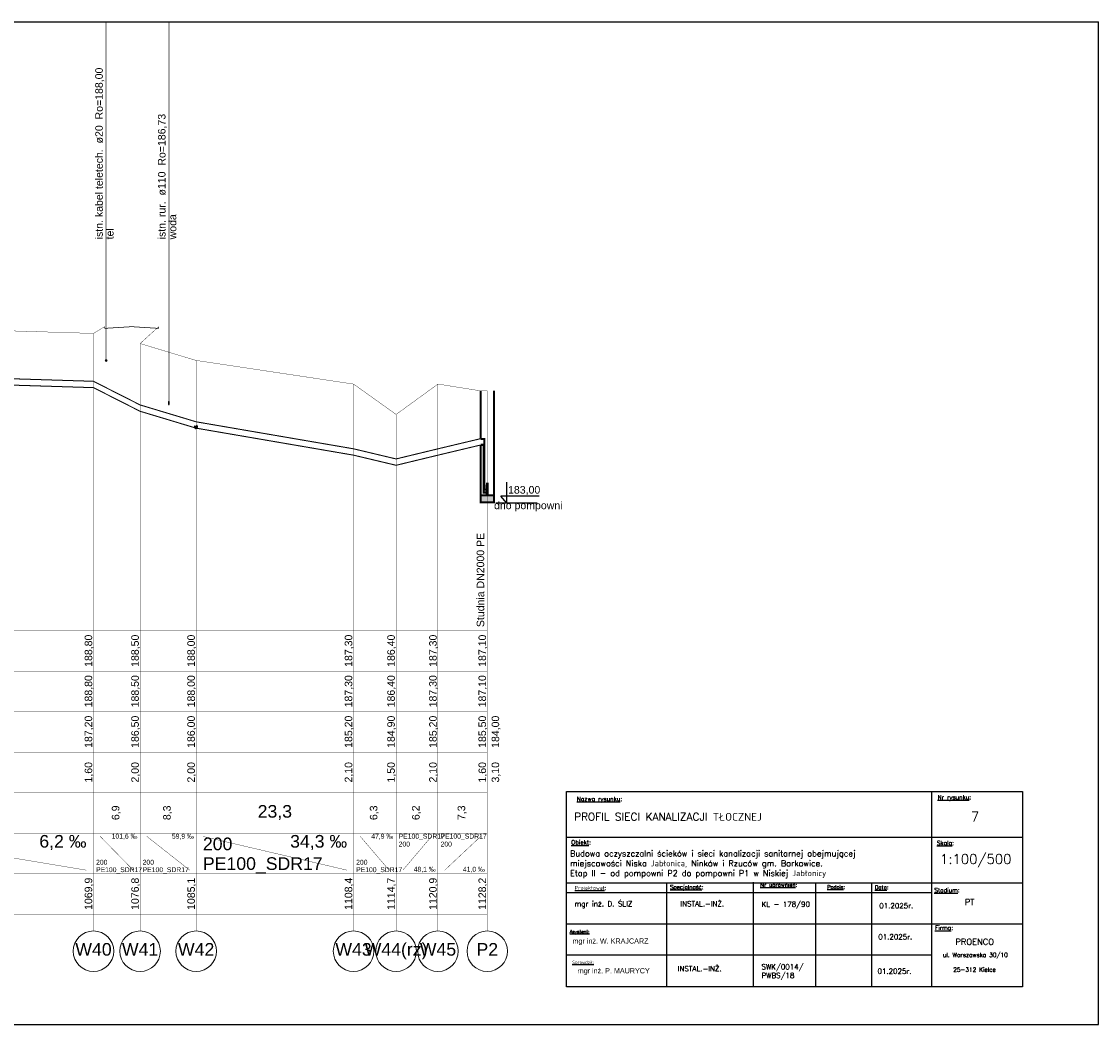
# Model space of a CAD drawing. Header units: inches. Extents: x -156 to 1086, y -12 to 33.
# Tile 8 of 30: x 71 to 103, y -12 to 18. Entities that reach past the tile are written whole.
import ezdxf
from ezdxf.lldxf.tags import DXFTag

# ---------------------------------------------------------------- set-up
doc = ezdxf.new("R2010")
doc.units = ezdxf.units.IN
doc.header["$MEASUREMENT"] = 0
doc.set_wipeout_variables(frame=1)
doc.linetypes.add('GDE', pattern=[0])
doc.layers.add('EDZPD_L_0', color=3, linetype='GDE', lineweight=18)
doc.layers.add('TABELKI', color=7, linetype='Continuous', lineweight=25)
for name, color, linetype, true_color in [('IS_Kolizje', 7, 'SOLID', 0x000000), ('IS_Kolizje_-_opisy', 7, 'SOLID', 0x000000), ('IS_Sieci_na_profilu', 7, 'SOLID', 0x000000), ('IS_Tabelka_profilu', 7, 'SOLID', 0x000000), ('IS_Tabelka_profilu_-_opisy', 7, 'SOLID', 0x000000), ('IS_Teren_proj', 7, 'SOLID', 0x000000)]:
    doc.layers.add(name, color=color, linetype=linetype, true_color=true_color)
tags = doc.linetypes.add('DOT', pattern=[5, 0, -5]).pattern_tags.tags
tags[6:7] = [DXFTag(74, 4), DXFTag(75, 0), DXFTag(340, '0'), DXFTag(46, 0.0), DXFTag(50, 0.0), DXFTag(44, 0.0), DXFTag(45, 0.0)]
tags[4:5] = [DXFTag(74, 4), DXFTag(75, 0), DXFTag(340, '0'), DXFTag(46, 0.0), DXFTag(50, 0.0), DXFTag(44, 0.0), DXFTag(45, 0.0)]
tags = doc.linetypes.add('SOLID', pattern=[10, 10, 0]).pattern_tags.tags
tags[6:7] = [DXFTag(74, 4), DXFTag(75, 0), DXFTag(340, '0'), DXFTag(46, 0.0), DXFTag(50, 0.0), DXFTag(44, 0.0), DXFTag(45, 0.0)]
tags[4:5] = [DXFTag(74, 4), DXFTag(75, 0), DXFTag(340, '0'), DXFTag(46, 0.0), DXFTag(50, 0.0), DXFTag(44, 0.0), DXFTag(45, 0.0)]

msp = doc.modelspace()

# ---------------------------------------------------------------- hatches: boundary and pattern name
at = {"layer": 'IS_Kolizje', "ltscale": 0.01}
h = msp.add_hatch(color=256, dxfattribs=at)
edge = h.paths.add_edge_path()
edge.add_ellipse((73.341, 8), major_axis=(0.03, 0), ratio=1, start_angle=0, end_angle=360)
h = msp.add_hatch(color=256, dxfattribs=at)
edge = h.paths.add_edge_path()
edge.add_ellipse((75.199, 6.732), major_axis=(0, 0.055), ratio=0.2, start_angle=0, end_angle=360)
at = {"layer": 'IS_Sieci_na_profilu', "ltscale": 0.01}
for color, points in [(9, [(84.627, 4), (84.642, 4), (84.642, 4.264), (84.638, 4.352), (84.627, 4.352), (84.615, 4.352), (84.612, 4.264), (84.612, 4)]), (256, [(84.427, 4), (84.627, 4), (84.827, 4), (84.827, 3.8), (84.627, 3.8), (84.427, 3.8)])]:
    msp.add_hatch(color=color, dxfattribs=at).paths.add_polyline_path(points)

# ---------------------------------------------------------------- linework, layer by layer
for points in [[(-156.277, -11.671), (-156.277, 18.029), (102.723, 18.029)], [(102.723, -11.671), (102.723, 18.029)], [(85.202, 3.774), (85.202, 4.39)], [(86.164, 3.978), (85.024, 3.978)], [(85.202, 3.774), (85.024, 3.978)], [(84.88, 3.783), (84.88, 3.783), (86.101, 3.783)], [(-156.277, -11.671), (102.723, -11.671)]]:
    msp.add_lwpolyline(points)
at = {"layer": 'EDZPD_L_0', "linetype": 'GDE'}
msp.add_line((95.383, -7.017), (95.336, -6.956), dxfattribs=at)
at = {"layer": 'IS_Kolizje', "lineweight": 20, "ltscale": 0.01}
for centre, major_axis, ratio in [((73.341, 8), (0.03, 0), 1), ((75.199, 6.732), (0, 0.055), 0.2)]:
    msp.add_ellipse(centre, major_axis=major_axis, ratio=ratio, dxfattribs=at)
at = {"layer": 'IS_Kolizje_-_opisy', "ltscale": 0.01, "const_width": 0.02}
for points in [[(73.341, 18.029), (73.341, 8.03)], [(75.199, 18.029), (75.199, 6.787)], [(73.297, 9), (73.297, 8.95)], [(73.297, 8.95), (74.097, 9)], [(74.097, 9), (74.897, 8.95)], [(74.897, 8.95), (74.897, 9)]]:
    msp.add_lwpolyline(points, dxfattribs=at)
at = {"layer": 'IS_Sieci_na_profilu', "ltscale": 0.01}
for points, const_width in [([(66.547, 7.582), (72.967, 7.382)], 0.03), ([(66.547, 7.394), (72.967, 7.194)], 0.03), ([(72.967, 7.382), (74.347, 6.682)], 0.03), ([(72.967, 7.194), (74.347, 6.494)], 0.03), ([(84.427, 5.688), (84.427, 7.1)], 0.06), ([(84.827, 4), (84.827, 7.1)], 0.06), ([(74.347, 6.682), (76.007, 6.182)], 0.03), ([(74.347, 6.494), (76.007, 5.994)], 0.03), ([(76.007, 6.182), (80.667, 5.382)], 0.03), ([(76.007, 5.994), (80.667, 5.194)], 0.03), ([(83.167, 5.382), (84.427, 5.682)], 0.03), ([(83.167, 5.194), (84.427, 5.494)], 0.03), ([(84.427, 5.676), (84.536, 5.676), (84.536, 4.176), (84.612, 4.176)], 0.06), ([(84.612, 4.088), (84.518, 4.088), (84.518, 5.5), (84.427, 5.5)], 0.06), ([(84.427, 4), (84.427, 5.488)], 0.06), ([(80.667, 5.382), (81.927, 5.082)], 0.03), ([(80.667, 5.194), (81.927, 4.894)], 0.03), ([(81.927, 5.082), (83.167, 5.382)], 0.03), ([(81.927, 4.894), (83.167, 5.194)], 0.03), ([(84.627, 4), (84.642, 4), (84.642, 4.264), (84.638, 4.352), (84.627, 4.352), (84.627, 4.352), (84.615, 4.352), (84.612, 4.264), (84.612, 4), (84.627, 4)], 0.06), ([(84.427, 4), (84.627, 4), (84.627, 4), (84.827, 4), (84.827, 4), (84.627, 4), (84.627, 4), (84.427, 4)], 0.06), ([(84.427, 4), (84.627, 4), (84.627, 4), (84.827, 4), (84.827, 3.8), (84.627, 3.8), (84.627, 3.8), (84.427, 3.8), (84.427, 4)], 0.06)]:
    msp.add_lwpolyline(points, dxfattribs=dict(at, const_width=const_width))
at = {"layer": 'IS_Sieci_na_profilu', "linetype": 'DOT', "lineweight": 60, "ltscale": 0.01}
msp.add_ellipse((76.001, 6.032), major_axis=(0, 0.0315), ratio=0.198915, dxfattribs=at)
at = {"layer": 'IS_Tabelka_profilu', "ltscale": 0.01, "const_width": 0.01}
for points in [[(72.967, 8.8), (72.967, 0)], [(72.967, 0), (72.967, 8.8)], [(74.347, 8.5), (74.347, 0)], [(74.347, 0), (74.347, 8.5)], [(76.007, 8), (76.007, 0)], [(76.007, 0), (76.007, 8)], [(80.667, 7.3), (80.667, 0)], [(80.667, 0), (80.667, 7.3)], [(83.167, 7.3), (83.167, 0)], [(83.167, 0), (83.167, 7.3)], [(84.627, 7.1), (84.627, 0)], [(81.927, 6.4), (81.927, 0)], [(81.927, 0), (81.927, 6.4)], [(72.967, 0), (72.967, 1.2)], [(74.347, 0), (74.347, 1.2)], [(76.007, 0), (76.007, 1.2)], [(80.667, 0), (80.667, 1.2)], [(81.927, 0), (81.927, 1.2)], [(83.167, 0), (83.167, 1.2)], [(84.627, 0), (84.627, 1.2)], [(72.967, -6), (66.547, -6), (66.547, 0), (72.967, 0), (72.967, -6)], [(74.347, -6), (72.967, -6), (72.967, 0), (74.347, 0), (74.347, -6)], [(76.007, -6), (74.347, -6), (74.347, 0), (76.007, 0), (76.007, -6)], [(80.667, -6), (76.007, -6), (76.007, 0), (80.667, 0), (80.667, -6)], [(81.927, -6), (80.667, -6), (80.667, 0), (81.927, 0), (81.927, -6)], [(83.167, -6), (81.927, -6), (81.927, 0), (83.167, 0), (83.167, -6)], [(84.627, -6), (83.167, -6), (83.167, 0), (84.627, 0), (84.627, -6)], [(66.547, -1.2), (72.967, -1.2)], [(72.967, -1.2), (74.347, -1.2)], [(74.347, -1.2), (76.007, -1.2)], [(76.007, -1.2), (80.667, -1.2)], [(80.667, -1.2), (81.927, -1.2)], [(81.927, -1.2), (83.167, -1.2)], [(83.167, -1.2), (84.627, -1.2)], [(66.547, -2.4), (72.967, -2.4)], [(72.967, -2.4), (74.347, -2.4)], [(74.347, -2.4), (76.007, -2.4)], [(76.007, -2.4), (80.667, -2.4)], [(80.667, -2.4), (81.927, -2.4)], [(81.927, -2.4), (83.167, -2.4)], [(83.167, -2.4), (84.627, -2.4)], [(66.547, -3.6), (72.967, -3.6)], [(72.967, -3.6), (74.347, -3.6)], [(74.347, -3.6), (76.007, -3.6)], [(76.007, -3.6), (80.667, -3.6)], [(80.667, -3.6), (81.927, -3.6)], [(81.927, -3.6), (83.167, -3.6)], [(83.167, -3.6), (84.627, -3.6)], [(66.547, -4.8), (72.967, -4.8)], [(72.967, -4.8), (74.347, -4.8)], [(74.347, -4.8), (76.007, -4.8)], [(76.007, -4.8), (80.667, -4.8)], [(80.667, -4.8), (81.927, -4.8)], [(81.927, -4.8), (83.167, -4.8)], [(83.167, -4.8), (84.627, -4.8)], [(66.547, -6), (72.967, -6)], [(72.967, -7.2), (72.967, -6)], [(72.967, -6), (74.347, -6)], [(74.347, -7.2), (74.347, -6)], [(74.347, -6), (76.007, -6)], [(76.007, -7.2), (76.007, -6)], [(76.007, -6), (80.667, -6)], [(80.667, -7.2), (80.667, -6)], [(80.667, -6), (81.927, -6)], [(81.927, -7.2), (81.927, -6)], [(81.927, -6), (83.167, -6)], [(83.167, -7.2), (83.167, -6)], [(83.167, -6), (84.627, -6)], [(84.627, -7.2), (84.627, -6)], [(72.967, -8.4), (66.547, -8.4), (66.547, -7.2), (72.967, -7.2), (72.967, -8.4)], [(66.547, -7.2), (72.967, -7.2)], [(74.347, -8.4), (72.967, -8.4), (72.967, -7.2), (74.347, -7.2), (74.347, -8.4)], [(72.967, -7.2), (74.347, -7.2)], [(76.007, -8.4), (74.347, -8.4), (74.347, -7.2), (76.007, -7.2), (76.007, -8.4)], [(74.347, -7.2), (76.007, -7.2)], [(80.667, -8.4), (76.007, -8.4), (76.007, -7.2), (80.667, -7.2), (80.667, -8.4)], [(76.007, -7.2), (80.667, -7.2)], [(81.927, -8.4), (80.667, -8.4), (80.667, -7.2), (81.927, -7.2), (81.927, -8.4)], [(80.667, -7.2), (81.927, -7.2)], [(83.167, -8.4), (81.927, -8.4), (81.927, -7.2), (83.167, -7.2), (83.167, -8.4)], [(81.927, -7.2), (83.167, -7.2)], [(84.627, -8.4), (83.167, -8.4), (83.167, -7.2), (84.627, -7.2), (84.627, -8.4)], [(83.167, -7.2), (84.627, -7.2)], [(66.547, -8.4), (72.967, -8.4)], [(72.967, -8.4), (74.347, -8.4)], [(74.347, -8.4), (76.007, -8.4)], [(76.007, -8.4), (80.667, -8.4)], [(80.667, -8.4), (81.927, -8.4)], [(81.927, -8.4), (83.167, -8.4)], [(83.167, -8.4), (84.627, -8.4)]]:
    msp.add_lwpolyline(points, dxfattribs=at)
at = {"layer": 'IS_Tabelka_profilu_-_opisy', "ltscale": 0.01, "const_width": 0.01}
for points in [[(66.747, -6.1), (72.759, -7.1)], [(73.167, -6.1), (74.145, -7.1)], [(74.547, -6.1), (75.816, -7.1)], [(76.207, -6.1), (80.476, -7.1)], [(80.867, -6.1), (81.719, -7.1)], [(82.127, -7.1), (82.975, -6.1)], [(83.367, -7.1), (84.431, -6.1)], [(72.967, -8.9), (72.967, -8.4)], [(74.347, -8.9), (74.347, -8.4)], [(76.007, -8.9), (76.007, -8.4)], [(80.667, -8.9), (80.667, -8.4)], [(81.927, -8.9), (81.927, -8.4)], [(83.167, -8.9), (83.167, -8.4)], [(84.627, -8.9), (84.627, -8.4)]]:
    msp.add_lwpolyline(points, dxfattribs=at)
at = {"layer": 'IS_Tabelka_profilu_-_opisy', "lineweight": 9, "ltscale": 0.01}
for centre in [(72.967, -9.5), (74.347, -9.5), (76.007, -9.5), (80.667, -9.5), (81.927, -9.5), (83.167, -9.5), (84.627, -9.5)]:
    msp.add_ellipse(centre, major_axis=(0.6, 0), ratio=1, dxfattribs=at)
at = {"layer": 'IS_Teren_proj', "ltscale": 0.01, "const_width": 0.01}
for points in [[(66.547, 9), (72.967, 8.8)], [(72.967, 8.8), (73.297, 9)], [(74.897, 9), (74.347, 8.5)], [(74.347, 8.5), (76.007, 8)], [(76.007, 8), (80.667, 7.3)], [(80.667, 7.3), (81.927, 6.4)], [(81.927, 6.4), (83.167, 7.3)], [(83.167, 7.3), (84.427, 7.1)], [(84.427, 7.1), (84.627, 7.1)]]:
    msp.add_lwpolyline(points, dxfattribs=at)
at = {"layer": 'TABELKI'}
msp.add_line((93.726, -7.662), (100.477, -7.662), dxfattribs=at)

# ---------------------------------------------------------------- texts
at = {"layer": 'IS_Kolizje_-_opisy', "ltscale": 0.01, "char_height": 0.2232, "attachment_point": 7, "rotation": 90}
for s, insert in [('\\fArial|b0|i0;istn. kabel teletech.  ø20  Ro=188,00', (73.284, 11.587)), ('\\fArial|b0|i0;istn. rur.  ø110  Ro=186,73', (75.141, 11.587)), ('\\fArial|b0|i0;woda', (75.421, 11.587)), ('\\fArial|b0|i0;tel', (73.564, 11.587))]:
    msp.add_mtext(s, dxfattribs=dict(at, insert=insert))
at = {"layer": 'IS_Tabelka_profilu_-_opisy', "ltscale": 0.01}
for s, insert, char_height, attachment_point in [('{\\fArial|b0|i0|c238|p34;183,00}', (85.719, 4.014), 0.2232, 8), ('{\\fArial|b0|i0|c238|p34;dno pompowni}', (85.841, 3.526), 0.2232, 8), ('\\fArial|b0|i0;23,3', (78.337, -5.614), 0.3744, 8), ('\\fArial|b0|i0;6,2 ‰', (72.759, -6.058), 0.3744, 3), ('\\fArial|b0|i0;101,6 ‰', (74.267, -6.022), 0.144, 3), ('\\fArial|b0|i0;59,9 ‰', (75.938, -6.022), 0.144, 3), ('\\fArial|b0|i0;34,3 ‰', (80.476, -6.058), 0.3744, 3), ('\\fArial|b0|i0;47,9 ‰', (81.841, -6.022), 0.144, 3), ('\\fArial|b0|i0;PE100_SDR17', (82.004, -6.022), 0.144, 1), ('\\fArial|b0|i0;PE100_SDR17', (83.244, -6.022), 0.144, 1), ('{\\fArial|b0|i0|c238|p34;200}', (76.207, -6.514), 0.3744, 7), ('{\\fArial|b0|i0|c238|p34;200}', (82.004, -6.255), 0.144, 1), ('{\\fArial|b0|i0|c238|p34;200}', (83.244, -6.255), 0.144, 1), ('{\\fArial|b0|i0|c238|p34;200}', (73.044, -6.938), 0.144, 7), ('{\\fArial|b0|i0|c238|p34;200}', (74.424, -6.938), 0.144, 7), ('\\fArial|b0|i0;PE100_SDR17', (76.207, -7.2), 0.3744, 7), ('{\\fArial|b0|i0|c238|p34;200}', (80.744, -6.938), 0.144, 7), ('\\fArial|b0|i0;PE100_SDR17', (73.044, -7.2), 0.144, 7), ('\\fArial|b0|i0;PE100_SDR17', (74.424, -7.2), 0.144, 7), ('\\fArial|b0|i0;PE100_SDR17', (80.744, -7.2), 0.144, 7), ('\\fArial|b0|i0;48,1 ‰', (83.097, -7.171), 0.144, 9), ('\\fArial|b0|i0;41,0 ‰', (84.553, -7.171), 0.144, 9), ('\\fArial|b0|i0;W44(rz)', (81.927, -9.258), 0.3744, 2), ('\\fArial|b0|i0;W40', (72.967, -9.258), 0.3744, 2), ('\\fArial|b0|i0;W41', (74.347, -9.258), 0.3744, 2), ('\\fArial|b0|i0;W42', (76.007, -9.258), 0.3744, 2), ('\\fArial|b0|i0;W43', (80.667, -9.258), 0.3744, 2), ('\\fArial|b0|i0;W45', (83.167, -9.258), 0.3744, 2), ('\\fArial|b0|i0;P2', (84.627, -9.258), 0.3744, 2)]:
    msp.add_mtext(s, dxfattribs=dict(at, insert=insert, char_height=char_height, attachment_point=attachment_point))
at = {"layer": 'IS_Tabelka_profilu_-_opisy', "ltscale": 0.01, "char_height": 0.2232, "attachment_point": 8, "rotation": 90}
for s, insert in [('{\\fArial|b0|i0|c238|p34;Studnia DN2000 PE}', (84.539, 1.496)), ('\\fArial|b0|i0;188,80', (72.971, -0.6)), ('\\fArial|b0|i0;188,50', (74.351, -0.6)), ('\\fArial|b0|i0;188,00', (76.011, -0.6)), ('\\fArial|b0|i0;187,30', (80.671, -0.6)), ('\\fArial|b0|i0;186,40', (81.931, -0.6)), ('\\fArial|b0|i0;187,30', (83.171, -0.6)), ('\\fArial|b0|i0;187,10', (84.631, -0.6)), ('\\fArial|b0|i0;188,80', (72.971, -1.8)), ('\\fArial|b0|i0;188,50', (74.351, -1.8)), ('\\fArial|b0|i0;188,00', (76.011, -1.8)), ('\\fArial|b0|i0;187,30', (80.671, -1.8)), ('\\fArial|b0|i0;186,40', (81.931, -1.8)), ('\\fArial|b0|i0;187,30', (83.171, -1.8)), ('\\fArial|b0|i0;187,10', (84.631, -1.8)), ('\\fArial|b0|i0;187,20', (72.971, -3)), ('\\fArial|b0|i0;186,50', (74.351, -3)), ('\\fArial|b0|i0;186,00', (76.011, -3)), ('\\fArial|b0|i0;185,20', (80.671, -3)), ('\\fArial|b0|i0;184,90', (81.931, -3)), ('\\fArial|b0|i0;185,20', (83.171, -3)), ('\\fArial|b0|i0;185,50', (84.631, -3)), ('{\\fArial|b0|i0|c238|p34;184,00}', (85.02, -3)), ('\\fArial|b0|i0;1,60', (72.971, -4.2)), ('\\fArial|b0|i0;2,00', (74.351, -4.2)), ('\\fArial|b0|i0;2,00', (76.011, -4.2)), ('\\fArial|b0|i0;2,10', (80.671, -4.2)), ('\\fArial|b0|i0;1,50', (81.931, -4.2)), ('\\fArial|b0|i0;2,10', (83.171, -4.2)), ('\\fArial|b0|i0;1,60', (84.631, -4.2)), ('{\\fArial|b0|i0|c238|p34;3,10}', (85.02, -4.2)), ('\\fArial|b0|i0;6,9', (73.774, -5.4)), ('\\fArial|b0|i0;8,3', (75.294, -5.4)), ('\\fArial|b0|i0;6,3', (81.414, -5.4)), ('\\fArial|b0|i0;6,2', (82.664, -5.4)), ('\\fArial|b0|i0;7,3', (84.014, -5.4)), ('\\fArial|b0|i0;1069,9', (72.971, -7.8)), ('\\fArial|b0|i0;1076,8', (74.351, -7.8)), ('\\fArial|b0|i0;1085,1', (76.011, -7.8)), ('\\fArial|b0|i0;1108,4', (80.671, -7.8)), ('\\fArial|b0|i0;1114,7', (81.931, -7.8)), ('{\\fArial|b0|i0|c238|p34;1120,9}', (83.171, -7.8)), ('{\\fArial|b0|i0|c238|p34;1128,2}', (84.631, -7.8))]:
    msp.add_mtext(s, dxfattribs=dict(at, insert=insert))

# ---------------------------------------------------------------- next in the draw order: wipeouts: each hides what was drawn before it
msp.add_wipeout([(86.975, -4.773), (100.477, -4.773), (100.477, -10.552), (86.975, -10.552)]).dxf.layer = 'TABELKI'

# ---------------------------------------------------------------- next in the draw order: linework, layer by layer
at = {"layer": 'TABELKI'}
msp.add_line((93.726, -7.662), (100.477, -7.662), dxfattribs=at)

# ---------------------------------------------------------------- next in the draw order: wipeouts: each hides what was drawn before it
msp.add_wipeout([(86.975, -4.773), (100.477, -4.773), (100.477, -10.552), (86.975, -10.552)]).dxf.layer = 'TABELKI'

# ---------------------------------------------------------------- next in the draw order: linework, layer by layer
for p, q in [((86.975, -4.773), (100.477, -4.773)), ((86.975, -10.552), (86.975, -4.773)), ((97.777, -4.773), (97.777, -10.552)), ((100.477, -4.773), (100.477, -10.552)), ((86.975, -6.124), (100.477, -6.124)), ((86.975, -7.476), (100.477, -7.476)), ((89.932, -7.476), (89.932, -10.552)), ((92.503, -7.46), (92.504, -10.552)), ((94.349, -7.476), (94.349, -10.552)), ((96.001, -7.491), (96.001, -10.552)), ((86.975, -7.759), (97.777, -7.759)), ((86.975, -8.686), (100.477, -8.686)), ((86.976, -9.612), (97.778, -9.612)), ((100.477, -10.552), (86.975, -10.552))]:
    msp.add_line(p, q, dxfattribs=at)

# ---------------------------------------------------------------- next in the draw order: texts
at = {"layer": 'TABELKI', "attachment_point": 1}
for s, insert, char_height, width in [('{\\Fsimplex.shx|c238;\\LNazwa rysunku\\l:}', (87.278, -4.925), 0.12776, 5.12851), ('{\\Fsimplex.shx|c238;\\LNr rysunku\\l:}', (97.961, -4.874), 0.12776, 5.12851), ('{\\Fsimplex.shx|c238;\\LObiekt\\l:}', (87.112, -6.212), 0.12776, 5.12851), ('{\\Fsimplex.shx|c238;\\LSkala\\l:}', (97.936, -6.229), 0.12776, 5.12851), ('{\\Fsimplex.shx|c238;\\LProjektował\\l:}', (87.215, -7.565), 0.11794, 4.73401), ('{\\Fsimplex|c238;\\LSpecjalność\\l:}', (90.041, -7.541), 0.11794, 4.73401), ('{\\Fsimplex.shx|c238;\\LNr uprawnień\\l:}', (92.71, -7.476), 0.11794, 4.73401), ('{\\Fsimplex.shx|c238;\\LPodpis\\l:}', (94.694, -7.546), 0.10811, 4.73401), ('{\\Fsimplex.shx|c238;\\LData\\l:}', (96.1, -7.549), 0.11794, 4.73401), ('{\\Fsimplex.shx|c238;\\LStadium\\l:}', (97.862, -7.628), 0.12776, 5.12851), ('{\\fsimplex.shx|b0|i0|c238|p0;\\LAsystent:}', (87.068, -8.872), 0.09828, 3.94501), ('{\\Fsimplex.shx|c238;\\LFirma\\l:}', (97.883, -8.741), 0.12776, 5.12851), ('{\\Fsimplex.shx|c238;ul. Warszawska 30/10}', (98.118, -9.546), 0.12613, 3.55051), ('{\\fsimplex.shx|b0|i0|c238|p0;\\LSprawdził:}', (87.142, -9.78), 0.09828, 3.94501), ('{\\Fsimplex.shx|c238;25-312 Kielce}', (98.424, -9.982), 0.12613, 3.55051)]:
    msp.add_mtext(s, dxfattribs=dict(at, insert=insert, char_height=char_height, width=width))
at = {"layer": 'TABELKI', "lineweight": 25, "attachment_point": 1}
for s, insert, char_height, width in [('{\\fsimplex.shx|b0|i0|c238|p0;PROFIL SIECI KANALIZACJI TŁOCZNEJ}', (87.196, -5.404), 0.22932, 11.79616), ('{\\fsimplex.shx|b0|i0|c238|p0;7}', (98.946, -5.37), 0.28665, 7.10102), ('\\pt11.674;{\\Fsimplex|c238;Budowa oczyszczalni ścieków i sieci kanalizacji sanitarnej obejmującej \\Pmiejscowości Niska Jabłonica, Ninków i Rzuców gm. Borkowice. \\PEtap II - od pompowni P2 do pompowni P1 w Niskiej Jabłonicy}', (87.076, -6.518), 0.17513, 11.61341), ('{\\fsimplex.shx|b0|i0|c238|p0;1:100/500}', (98.033, -6.626), 0.28665, 7.10102), ('{\\Fsimplex|c238;PT}', (98.763, -7.954), 0.18018, 7.10102), ('{\\Fsimplex.shx|c238;\\H0.6622x;mgr inż. D. ŚLIZ}', (87.211, -8.02), 0.23189, 8.25731), ('{\\Fsimplex.shx|c238;INSTAL.-INŻ.}', (90.344, -8.018), 0.15356, 10.73451), ('{\\Fsimplex.shx|c238;KL - 178/90}', (92.745, -8.033), 0.15356, 10.73451), ('{\\fsimplex.shx|b0|i0|c238|p0;01.2025r.}', (96.234, -8.076), 0.15356, 10.73451), ('{\\H0.6622x;mgr inż. W. KRAJCARZ}', (87.15, -9.121), 0.23189, 8.25731), ('{\\fsimplex.shx|b0|i0|c238|p0;01.2025r.}', (96.202, -8.999), 0.15356, 10.73451), ('{\\Fsimplex|c238;SWK/0014/\\PPWBS/18}', (92.745, -9.886), 0.15356, 10.73451), ('{\\H0.6622x;mgr inż. P. MAURYCY}', (87.304, -10.002), 0.23189, 8.25731), ('{\\Fsimplex.shx|c238;INSTAL.-INŻ.}', (90.267, -9.94), 0.15356, 10.73451), ('{\\fsimplex.shx|b0|i0|c238|p0;01.2025r.}', (96.182, -10.017), 0.15356, 10.73451)]:
    msp.add_mtext(s, dxfattribs=dict(at, insert=insert, char_height=char_height, width=width))
at = {"layer": 'TABELKI', "lineweight": 30, "insert": (98.487, -9.131), "char_height": 0.18018, "width": 7.10102, "attachment_point": 1}
msp.add_mtext('{\\Fsimplex.shx|c238;PROENCO}', dxfattribs=at)

doc.saveas('drawing.dxf')
